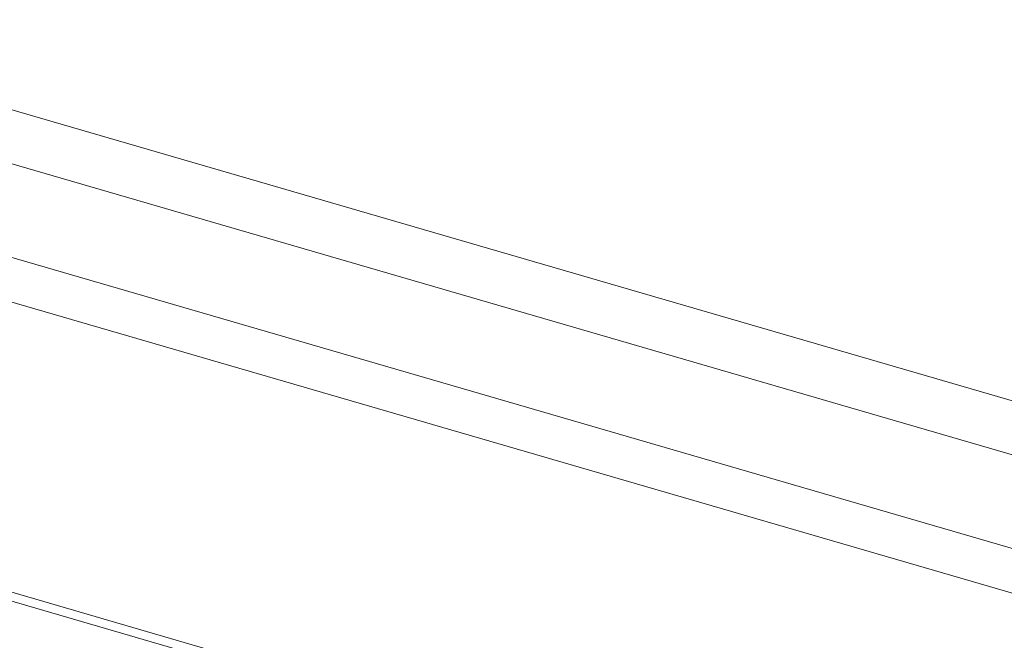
# Model space of a CAD drawing. Header units: millimetres. Extents: x 3925 to 5043, y -86 to 778.
# Tile 130 of 256: x 4564 to 4579, y 120 to 129. Entities that reach past the tile are written whole.
import ezdxf

# ---------------------------------------------------------------- set-up
doc = ezdxf.new("R2010")
doc.units = ezdxf.units.MM
doc.header["$LTSCALE"] = 46.255
doc.layers.add('H30K-REAR-CODXF_CONTINUOUS_LINE', color=7, linetype='CONTINUOUS')
doc.layers.add('H30K-TOP-COVDXF_CONTINUOUS_LINE', color=7, linetype='CONTINUOUS')

msp = doc.modelspace()

# ---------------------------------------------------------------- linework, layer by layer
at = {"layer": 'H30K-REAR-CODXF_CONTINUOUS_LINE', "color": 7, "linetype": 'Continuous', "lineweight": 0}
for p, q in [((4588.3253, 117.9325), (4506.1003, 141.8484)), ((4506.9998, 137.2163), (4587.8336, 113.7049)), ((4507.0932, 137.0549), (4587.927, 113.5436))]:
    msp.add_line(p, q, dxfattribs=at)
at = {"layer": 'H30K-TOP-COVDXF_CONTINUOUS_LINE', "color": 7, "linetype": 'Continuous', "lineweight": 0}
for p, q in [((4506.5054, 144.6299), (4588.7304, 120.714)), ((4506.1235, 143.9279), (4588.3486, 120.012)), ((4588.2939, 118.6159), (4506.0688, 142.5319))]:
    msp.add_line(p, q, dxfattribs=at)

doc.saveas('drawing.dxf')
